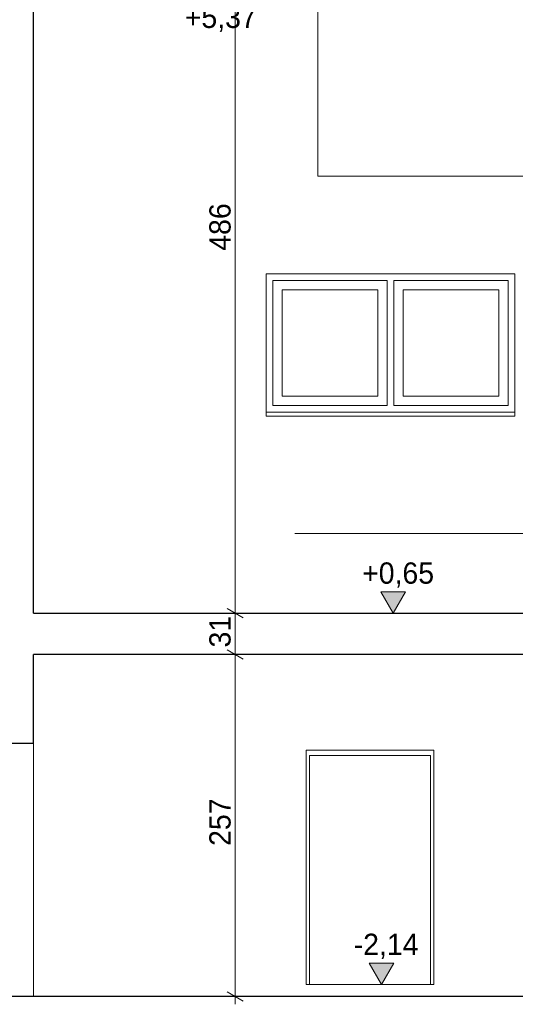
# Model space of a CAD drawing. Extents: x -623047 to -259286, y -27077 to 153279.
# Tile 17 of 190: x -545287 to -541558, y -14618 to -7220. Entities that reach past the tile are written whole.
import ezdxf

# ---------------------------------------------------------------- set-up
doc = ezdxf.new("R2010")
doc.units = 0
doc.header["$MEASUREMENT"] = 0
for name, color, linetype, lineweight in [('0_Nr_Pióra__21', 7, 'Continuous', 9), ('0_Nr_Pióra__5', 7, 'Continuous', 13), ('INWENT KONST. DREWNIANA_Nr_Pióra__1', 7, 'Continuous', 25), ('INWENT OPISY_Nr_Pióra__21', 7, 'Continuous', 9), ('INWENT WYMIARY_Nr_Pióra__21', 7, 'Continuous', 9), ('INWENT. DRZWI_Nr_Pióra__5', 7, 'Continuous', 13), ('INWENT. OKNA_Nr_Pióra__21', 7, 'Continuous', 9), ('INWENT.ŚCIANY_Nr_Pióra__1', 7, 'Continuous', 25), ('INWENT.ŚCIANY_Nr_Pióra__21', 7, 'Continuous', 9)]:
    doc.layers.add(name, color=color, linetype=linetype, lineweight=lineweight)
doc.layers.add('INWENT OPISY', color=7, linetype='Continuous')
doc.layers.add('INWENT WYMIARY', color=7, linetype='Continuous')
doc.styles.add('GENERATED_STYLE_2', font='txt')
doc.dimstyles.new('GENERATED_STYLE__2', dxfattribs={"dimtxt": 160.000002, "dimasz": 91.2, "dimexe": 0.18, "dimexo": 0, "dimgap": 0.09, "dimtad": 1, "dimdec": 0, "dimlfac": 0.1, "dimzin": 0, "dimdsep": 46, "dimtxsty": 'GENERATED_STYLE_2', "dimblk": 'ARROWHEAD_2', "dimblk1": 'ARROWHEAD_2', "dimblk2": 'ARROWHEAD_2', "dimcen": 0.09, "dimclrd": 7, "dimclre": 7, "dimclrt": 7, "dimazin": 0, "dimtfac": 1, "dimtdec": 4, "dimtmove": 0, "dimatfit": 3, "dimfxl": 0, "dimtolj": 1, "dimtzin": 0, "dimarcsym": 0})
doc.dimstyles.new('GENERATED_STYLE__4', dxfattribs={"dimtxt": 160.000002, "dimasz": 91.2, "dimexe": 0.18, "dimexo": 0, "dimgap": 0.09, "dimtad": 1, "dimdec": 0, "dimlfac": 0.1, "dimzin": 0, "dimdsep": 46, "dimtxsty": 'GENERATED_STYLE_2', "dimblk": 'ARROWHEAD_2', "dimblk1": 'ARROWHEAD_2', "dimblk2": 'ARROWHEAD_2', "dimcen": 0.09, "dimclrd": 7, "dimclre": 7, "dimclrt": 7, "dimazin": 0, "dimtfac": 1, "dimtdec": 4, "dimtmove": 2, "dimatfit": 3, "dimfxl": 0, "dimtolj": 1, "dimtzin": 0, "dimarcsym": 0})
doc.dimstyles.new('GENERATED_STYLE__5', dxfattribs={"dimtxt": 160.000002, "dimasz": 110.144928, "dimexe": 0.18, "dimexo": 40, "dimgap": 0.09, "dimtad": 1, "dimtih": 1, "dimtoh": 1, "dimdec": 0, "dimzin": 0, "dimdsep": 46, "dimtxsty": 'GENERATED_STYLE_2', "dimblk": 'ARROWHEAD_5', "dimblk1": 'ARROWHEAD_5', "dimblk2": 'ARROWHEAD_5', "dimcen": 0.09, "dimclrd": 7, "dimclre": 7, "dimclrt": 7, "dimazin": 0, "dimtfac": 1, "dimtdec": 4, "dimtmove": 2, "dimatfit": 3, "dimfxl": 0, "dimtolj": 1, "dimtzin": 0, "dimarcsym": 0})

# ---------------------------------------------------------------- blocks, each defined once
blk = doc.blocks.new('Linia_96', base_point=(-543044.1, -8394.7))
at = {"layer": 'INWENT OPISY_Nr_Pióra__21', "linetype": 'Continuous'}
blk.add_hatch(color=256, dxfattribs=at).paths.add_polyline_path([(-542984.1, -6819.6), (-542988.7, -6796.7), (-543001.7, -6777.2), (-543021.2, -6764.2), (-543044.1, -6759.6), (-543067.1, -6764.2), (-543086.5, -6777.2), (-543099.5, -6796.7), (-543104.1, -6819.6), (-543099.5, -6842.6), (-543086.5, -6862), (-543067.1, -6875), (-543044.1, -6879.6), (-543021.2, -6875), (-543001.7, -6862), (-542988.7, -6842.6)], flags=0)
blk.add_line((-543044.1, -8394.7), (-543044.1, -6879.6), dxfattribs=at)
blk.add_circle((-543044.1, -6819.6), 60, dxfattribs=at)
blk = doc.blocks.new('Wymiary_16', base_point=(-542563.9, -14469.6))
at = {"layer": 'INWENT WYMIARY_Nr_Pióra__21', "linetype": 'Continuous'}
blk.add_hatch(color=256, dxfattribs=at).paths.add_polyline_path([(-542563.9, -14469.6), (-542656.7, -14309.6), (-542471.1, -14309.6)], flags=0)
for p, q in [((-542563.9, -14469.6), (-542656.7, -14309.6)), ((-542656.7, -14309.6), (-542471.1, -14309.6)), ((-542471.1, -14309.6), (-542563.9, -14469.6)), ((-542563.9, -14469.6), (-542683.9, -14469.6)), ((-542563.9, -14469.6), (-542443.9, -14469.6))]:
    blk.add_line(p, q, dxfattribs=at)
at = {"layer": 'INWENT WYMIARY_Nr_Pióra__21', "insert": (-542773.9, -14277.6), "char_height": 160, "attachment_point": 7, "style": 'GENERATED_STYLE_2'}
blk.add_mtext('{-2,14}', dxfattribs=at)
blk = doc.blocks.new('Wymiary_18', base_point=(-542477, -11679.6))
at = {"layer": 'INWENT WYMIARY_Nr_Pióra__21', "linetype": 'Continuous'}
blk.add_hatch(color=256, dxfattribs=at).paths.add_polyline_path([(-542477, -11679.6), (-542569.8, -11519.6), (-542384.2, -11519.6)], flags=0)
for p, q in [((-542477, -11679.6), (-542569.8, -11519.6)), ((-542569.8, -11519.6), (-542384.2, -11519.6)), ((-542384.2, -11519.6), (-542477, -11679.6)), ((-542477, -11679.6), (-542597, -11679.6)), ((-542477, -11679.6), (-542357, -11679.6))]:
    blk.add_line(p, q, dxfattribs=at)
at = {"layer": 'INWENT WYMIARY_Nr_Pióra__21', "insert": (-542710.5, -11487.6), "char_height": 160, "attachment_point": 7, "style": 'GENERATED_STYLE_2'}
blk.add_mtext('{+0,65}', dxfattribs=at)
blk = doc.blocks.new('Wymiary_24', base_point=(-543811.2, -6959.6))
at = {"layer": 'INWENT WYMIARY_Nr_Pióra__21', "linetype": 'Continuous'}
blk.add_hatch(color=256, dxfattribs=at).paths.add_polyline_path([(-543811.2, -6959.6), (-543904, -7119.6), (-543718.4, -7119.6)], flags=0)
for p, q in [((-543811.2, -6959.6), (-543931.2, -6959.6)), ((-543811.2, -6959.6), (-543904, -7119.6)), ((-543811.2, -6959.6), (-543691.2, -6959.6)), ((-543718.4, -7119.6), (-543811.2, -6959.6)), ((-543904, -7119.6), (-543718.4, -7119.6))]:
    blk.add_line(p, q, dxfattribs=at)
at = {"layer": 'INWENT WYMIARY_Nr_Pióra__21', "insert": (-544044.6, -7311.6), "char_height": 160, "attachment_point": 7, "style": 'GENERATED_STYLE_2'}
blk.add_mtext('{+5,37}', dxfattribs=at)
blk = doc.blocks.new('*D1121')
at = {"layer": 'INWENT WYMIARY_Nr_Pióra__21', "linetype": 'Continuous'}
for p, q in [((-543725.7, -11955), (-543605.7, -12024.3)), ((-543575.7, -11989.6), (-543755.7, -11989.6)), ((-543665.7, -14559.6), (-543665.7, -11989.6)), ((-543575.7, -14559.6), (-543755.7, -14559.6)), ((-543725.7, -14525), (-543605.7, -14594.3)), ((-543665.7, -14618.3), (-543665.7, -14559.6))]:
    blk.add_line(p, q, dxfattribs=at)
at = {"layer": 'INWENT WYMIARY_Nr_Pióra__21', "char_height": 160, "attachment_point": 7, "rotation": 90, "style": 'GENERATED_STYLE_2'}
for s, insert in [('{486}', (-543697.7, -8956.2)), ('{31}', (-543697.7, -11937)), ('{257}', (-543697.7, -13428.2))]:
    blk.add_mtext(s, dxfattribs=dict(at, insert=insert))
blk = doc.blocks.new('ARROWHEAD_2')
at = {"color": 0, "linetype": 'Continuous', "lineweight": 0}
for p, q in [((0, 0), (-1, 0)), ((-0.378, -0.655), (0.378, 0.655))]:
    blk.add_line(p, q, dxfattribs=at)
blk = doc.blocks.new('*D1122')
at = {"layer": 'INWENT WYMIARY_Nr_Pióra__21', "linetype": 'Continuous'}
for p, q in [((-543575.7, -11679.6), (-543755.7, -11679.6)), ((-543725.7, -11645), (-543605.7, -11714.3)), ((-543665.7, -11989.6), (-543665.7, -11679.6)), ((-543725.7, -11955), (-543605.7, -12024.3)), ((-543575.7, -11989.6), (-543755.7, -11989.6))]:
    blk.add_line(p, q, dxfattribs=at)
at = {"layer": 'INWENT WYMIARY_Nr_Pióra__21', "char_height": 160, "attachment_point": 7, "rotation": 90, "style": 'GENERATED_STYLE_2'}
for s, insert in [('{486}', (-543697.7, -8956.2)), ('{31}', (-543697.7, -11937)), ('{257}', (-543697.7, -13428.2))]:
    blk.add_mtext(s, dxfattribs=dict(at, insert=insert))
blk = doc.blocks.new('*D1123')
at = {"layer": 'INWENT WYMIARY_Nr_Pióra__21', "linetype": 'Continuous'}
for p, q in [((-543605.7, -6854.3), (-543725.7, -6785)), ((-543665.7, -6819.6), (-543665.7, -6760.9)), ((-543575.7, -6819.6), (-543755.7, -6819.6)), ((-543665.7, -11679.6), (-543665.7, -6819.6)), ((-543575.7, -11679.6), (-543755.7, -11679.6)), ((-543725.7, -11645), (-543605.7, -11714.3))]:
    blk.add_line(p, q, dxfattribs=at)
at = {"layer": 'INWENT WYMIARY_Nr_Pióra__21', "char_height": 160, "attachment_point": 7, "rotation": 90, "style": 'GENERATED_STYLE_2'}
for s, insert in [('{486}', (-543697.7, -8956.2)), ('{31}', (-543697.7, -11937)), ('{257}', (-543697.7, -13428.2))]:
    blk.add_mtext(s, dxfattribs=dict(at, insert=insert))
blk = doc.blocks.new('*D1407')
at = {"layer": '0_Nr_Pióra__5', "linetype": 'Continuous'}
for points in [[(-546376.6, -7707.8), (-546268.6, -7749.8), (-546304, -7798.2)], [(-545798.6, -8789.6), (-545833.4, -8679), (-545773.4, -8676.5)]]:
    blk.add_hatch(color=256, dxfattribs=at).paths.add_polyline_path(points, flags=0)
for p, q in [((-546376.6, -7707.8), (-546268.6, -7749.8)), ((-546376.6, -7707.8), (-546304, -7798.2)), ((-546268.6, -7749.8), (-546304, -7798.2)), ((-545833.4, -8679), (-545773.4, -8676.5)), ((-545798.6, -8789.6), (-545833.4, -8679)), ((-545798.6, -8789.6), (-545773.4, -8676.5))]:
    blk.add_line(p, q, dxfattribs=at)
blk.add_arc((-547099.9, -8789.6), 1301.3, 4.93122, 51.30235, dxfattribs=at)
at = {"layer": '0_Nr_Pióra__21', "insert": (-546029.6, -7962.4), "char_height": 160, "attachment_point": 7, "style": 'GENERATED_STYLE_2'}
blk.add_mtext('{56,23°}', dxfattribs=at)
blk = doc.blocks.new('ARROWHEAD_5')
at = {"color": 0, "linetype": 'Continuous', "lineweight": 0}
blk.add_line((0, 0), (-1, 0), dxfattribs=at)
blk.add_solid([(-1, 0.2679), (0, 0), (-1, -0.2679), (-1, 0.2679)], dxfattribs=at)

msp = doc.modelspace()

# ---------------------------------------------------------------- linework, layer by layer
at = {"layer": 'INWENT KONST. DREWNIANA_Nr_Pióra__1', "linetype": 'Continuous'}
for p, q in [((-545182, -11679.6), (-539772, -11679.6)), ((-539772, -11989.6), (-545182, -11989.6)), ((-539772, -14559.6), (-547232, -14559.6))]:
    msp.add_line(p, q, dxfattribs=at)
at = {"layer": 'INWENT OPISY_Nr_Pióra__21', "linetype": 'Continuous'}
for p, q in [((-538395.9, -8394.7), (-543044.1, -8394.7)), ((-543217, -11080.7), (-538568.9, -11080.7))]:
    msp.add_line(p, q, dxfattribs=at)
at = {"layer": 'INWENT. DRZWI_Nr_Pióra__5', "linetype": 'Continuous'}
for p, q in [((-543107, -12749.6), (-543107, -14469.6)), ((-543107, -12749.6), (-542197, -12749.6)), ((-542197, -12749.6), (-542197, -14469.6))]:
    msp.add_line(p, q, dxfattribs=at)
at = {"layer": 'INWENT. OKNA_Nr_Pióra__21', "linetype": 'Continuous'}
for p, q in [((-543382, -9179.6), (-543382, -10119.6)), ((-542522, -9179.6), (-543382, -9179.6)), ((-542522, -9179.6), (-542522, -10119.6)), ((-541612, -9179.6), (-542472, -9179.6)), ((-542472, -9179.6), (-542472, -10119.6)), ((-541612, -9179.6), (-541612, -10119.6)), ((-542592, -9249.6), (-543312, -9249.6)), ((-543312, -9249.6), (-543312, -10049.6)), ((-542592, -9249.6), (-542592, -10049.6)), ((-541682, -9249.6), (-542402, -9249.6)), ((-542402, -9249.6), (-542402, -10049.6)), ((-541682, -9249.6), (-541682, -10049.6)), ((-542592, -10049.6), (-543312, -10049.6)), ((-541682, -10049.6), (-542402, -10049.6)), ((-542522, -10119.6), (-543382, -10119.6)), ((-541612, -10119.6), (-542472, -10119.6))]:
    msp.add_line(p, q, dxfattribs=at)
at = {"layer": 'INWENT.ŚCIANY_Nr_Pióra__1', "linetype": 'Continuous'}
for p, q in [((-545182, -11679.6), (-545182, -6779.6)), ((-545182, -12659.6), (-545182, -11989.6)), ((-545182, -12659.6), (-545462, -12659.6))]:
    msp.add_line(p, q, dxfattribs=at)
at = {"layer": 'INWENT.ŚCIANY_Nr_Pióra__21', "linetype": 'Continuous'}
for p, q in [((-543432, -9129.6), (-543432, -10199.6)), ((-541562, -9129.6), (-543432, -9129.6)), ((-541562, -9129.6), (-541562, -10199.6)), ((-541562, -10169.6), (-543432, -10169.6)), ((-541562, -10199.6), (-543432, -10199.6)), ((-545182, -14559.6), (-545182, -12659.6)), ((-542172, -12709.6), (-543132, -12709.6)), ((-543132, -14469.6), (-543132, -12709.6)), ((-542172, -12709.6), (-542172, -14469.6)), ((-542172, -14469.6), (-543132, -14469.6))]:
    msp.add_line(p, q, dxfattribs=at)

# ---------------------------------------------------------------- block references
at = {"layer": 'INWENT OPISY', "linetype": 'Continuous'}
msp.add_blockref('Linia_96', (-543044.1, -8394.7), dxfattribs=at)
at = {"layer": 'INWENT WYMIARY', "linetype": 'Continuous'}
for name, p in [('Wymiary_24', (-543811.2, -6959.6)), ('Wymiary_18', (-542477, -11679.6)), ('Wymiary_16', (-542563.9, -14469.6))]:
    msp.add_blockref(name, p, dxfattribs=at)

# ---------------------------------------------------------------- dimensions: what is measured, and where the dimension line sits
at = {"linetype": 'Continuous'}
dim = msp.add_angular_dim_3p(base=(-545952.2, -8176.4), center=(-547099.9, -8789.6), p1=(-545462, -8789.6), p2=(-543934.1, -4054.6), dimstyle='GENERATED_STYLE__5', dxfattribs=at)
dim.commit()
dim.dimension.update_dxf_attribs({"geometry": '*D1407', "text_midpoint": (-545712.2, -7882.4), "dimtype": 165})
at = {"layer": 'INWENT WYMIARY', "linetype": 'Continuous'}
for p1, p2, dimstyle, picture, middle in [((-543041.4, -11679.6), (-543062.3, -6819.6), 'GENERATED_STYLE__4', '*D1123', (-543777.7, -8774.1)), ((-543502, -14559.6), (-543404, -11989.6), 'GENERATED_STYLE__2', '*D1121', (-543777.7, -13246.1)), ((-543404, -11989.6), (-543041.4, -11679.6), 'GENERATED_STYLE__2', '*D1122', (-543777.7, -11815.6))]:
    dim = msp.add_linear_dim(base=(-543665.7, -14559.6), p1=p1, p2=p2, angle=90, dimstyle=dimstyle, dxfattribs=at)
    dim.commit()
    dim.dimension.update_dxf_attribs({"geometry": picture, "text_midpoint": middle})

doc.saveas('drawing.dxf')
